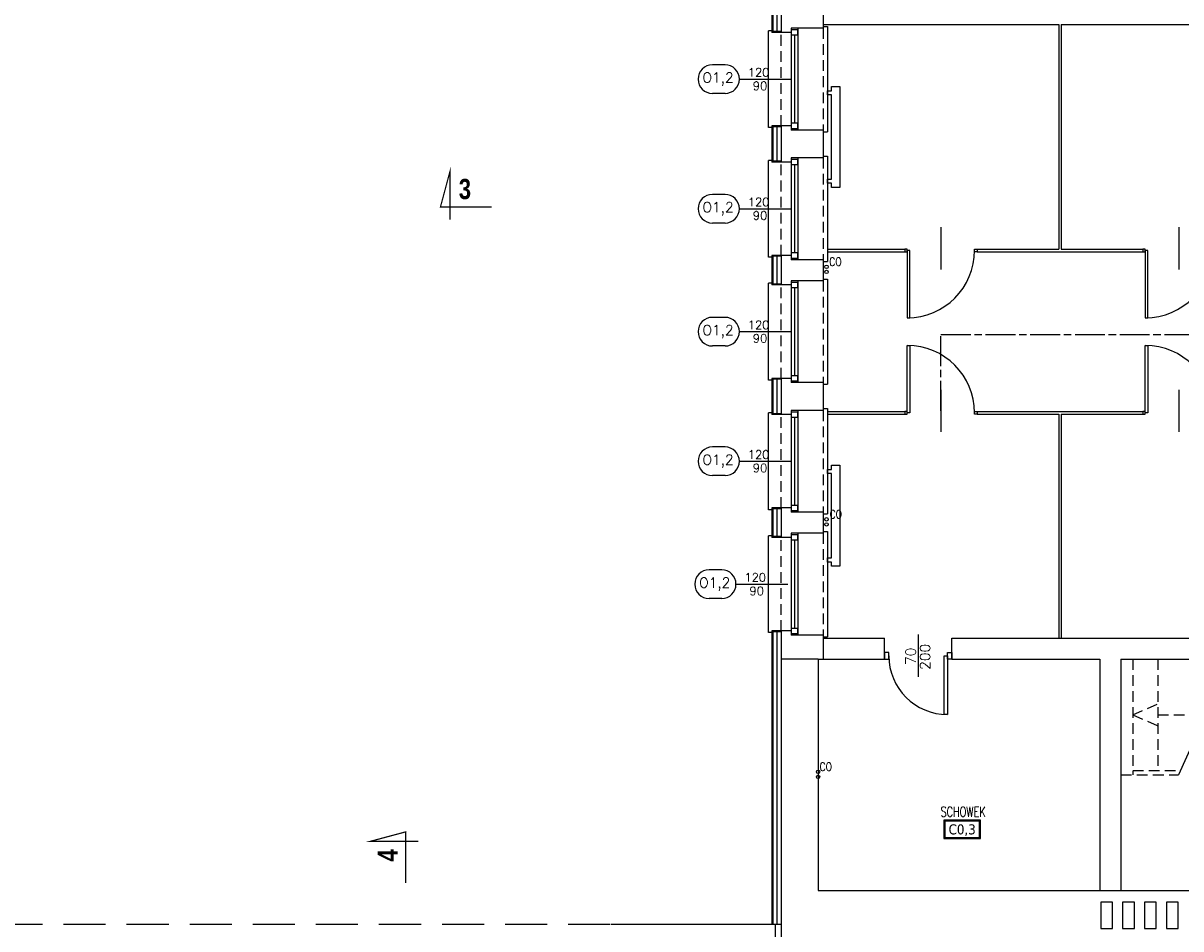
# Model space of a CAD drawing. Header units: millimetres. Extents: x 28600 to 181045, y -399112 to -163690.
# Tile 10 of 256: x 46268 to 47644, y -197456 to -196380. Entities that reach past the tile are written whole.
import ezdxf
from ezdxf.enums import TextEntityAlignment as Align

# ---------------------------------------------------------------- set-up
doc = ezdxf.new("R2010")
doc.units = ezdxf.units.MM
for name, pattern in [('6279-A-FP00$0$DASHED', [0.75, 0.5, -0.25]), ('CHAIN', [0.3543, 0.2362, -0.0295, 0.0591, -0.0295]), ('HIDDEN', [9.525, 6.35, -3.175])]:
    doc.linetypes.add(name, pattern=pattern)
doc.layers.get('0').update_dxf_attribs({"color": 8})
for name, color, linetype in [('!! 0_ Istn-okna', 8, 'Continuous'), ('!! 0_ Istn-sciany', 8, 'Continuous'), ('!! 0_ Istn-widok', 8, 'Continuous'), ('!! 0_ Opis', 8, 'Continuous'), ('!! 0_Istn-armatura', 8, 'Continuous'), ('!! 0_Istn-cienka', 8, 'Continuous'), ('!! 0_Istn-drzwi', 8, 'Continuous'), ('!! 0_opis pionów', 8, 'Continuous'), ('!! 0_Opis_okna', 8, 'Continuous'), ('!! 0_Opis_pom', 8, 'Continuous'), ('!! 1_ tynk zewn  - nowy', 8, 'Continuous'), ('!! 1_droga ewakuacyjna', 8, 'CHAIN'), ('!! 2_ remont Ocieplenie', 8, 'ZIGZAG')]:
    doc.layers.add(name, color=color, linetype=linetype)
doc.layers.add('!! 0_Istn-grzejniki', color=8, linetype='Continuous', plot=False)
doc.styles.add('ARCHETYP', font='romans.shx', dxfattribs={"height": 15})
doc.styles.add('ARIAL', font='tahoma.ttf')
doc.styles.add('STYLE7', font='ARIALNB.TTF')
doc.styles.add('TXT', font='simplex.shx')
doc.linetypes.add('ZIGZAG', pattern='A,0.00254,-5.08,[131,ltypeshp.shx,S=5.08,R=0,X=-5.08,Y=0],-10.16,[131,ltypeshp.shx,S=5.08,R=180,X=5.08,Y=0],-5.08', length=20.32254)

# ---------------------------------------------------------------- blocks, each defined once
blk = doc.blocks.new('1_ok-opis')
blk.add_line((0, 111.6), (0, 50))
for points in [[(-17, 128.6), (-17, 143.6)], [(17, 128.6), (17, 143.6)]]:
    blk.add_lwpolyline(points)
for centre, start, end in [((0, 143.6), 0, 180), ((0, 128.6), 180, 0)]:
    blk.add_arc(centre, 17, start, end)
at = {"style": 'ARCHETYP'}
for tag, height, rotation, p in [('NR', 12, 90, (0, 136.9)), ('NR', 12, 270, (0, 136.9)), ('SZEROKOŚĆ', 10, 90, (-8, 78.3)), ('WYSOKOŚĆ', 10, 270, (-8, 78.3)), ('WYSOKOŚĆ', 10, 90, (8, 78.3)), ('SZEROKOŚĆ', 10, 270, (8, 78.3))]:
    blk.add_attdef(tag, text='', height=height, rotation=rotation, dxfattribs=at).set_placement(p, align=Align.MIDDLE)

msp = doc.modelspace()

# ---------------------------------------------------------------- linework, layer by layer
at = {"layer": '!! 0_ Istn-okna'}
for points in [[(47180.71142, -196385.62813), (47180.71142, -196506.62813)], [(47184.71142, -196393.62813), (47184.71142, -196498.62813)], [(47188.71142, -196385.62813), (47188.71142, -196506.62813)], [(47180.71142, -196539.62813), (47180.71142, -196660.62813)], [(47184.71142, -196547.62813), (47184.71142, -196652.62813)], [(47188.71142, -196539.62813), (47188.71142, -196660.62813)], [(47180.71142, -196685.62813), (47180.71142, -196806.62813)], [(47188.71142, -196685.62813), (47188.71142, -196806.62813)], [(47184.71142, -196693.62813), (47184.71142, -196798.62813)], [(47180.71142, -196839.62813), (47180.71142, -196960.62813)], [(47184.71142, -196847.62813), (47184.71142, -196952.62813)], [(47188.71142, -196839.62813), (47188.71142, -196960.62813)], [(47180.71142, -196985.62813), (47180.71142, -197106.62813)], [(47188.71142, -196985.62813), (47188.71142, -197106.62813)], [(47184.71142, -196993.62813), (47184.71142, -197098.62813)]]:
    msp.add_lwpolyline(points, dxfattribs=at)
for points in [[(47180.71142, -196387.62813), (47180.71142, -196393.62813), (47188.71142, -196393.62813), (47188.71142, -196387.62813)], [(47180.71142, -196498.62813), (47180.71142, -196504.62813), (47188.71142, -196504.62813), (47188.71142, -196498.62813)], [(47180.71142, -196541.62813), (47180.71142, -196547.62813), (47188.71142, -196547.62813), (47188.71142, -196541.62813)], [(47180.71142, -196652.62813), (47180.71142, -196658.62813), (47188.71142, -196658.62813), (47188.71142, -196652.62813)], [(47180.71142, -196687.62813), (47180.71142, -196693.62813), (47188.71142, -196693.62813), (47188.71142, -196687.62813)], [(47180.71142, -196798.62813), (47180.71142, -196804.62813), (47188.71142, -196804.62813), (47188.71142, -196798.62813)], [(47180.71142, -196841.62813), (47180.71142, -196847.62813), (47188.71142, -196847.62813), (47188.71142, -196841.62813)], [(47180.71142, -196952.62813), (47180.71142, -196958.62813), (47188.71142, -196958.62813), (47188.71142, -196952.62813)], [(47180.71142, -196987.62813), (47180.71142, -196993.62813), (47188.71142, -196993.62813), (47188.71142, -196987.62813)], [(47180.71142, -197098.62813), (47180.71142, -197104.62813), (47188.71142, -197104.62813), (47188.71142, -197098.62813)]]:
    msp.add_lwpolyline(points, close=True, dxfattribs=at)
at = {"layer": '!! 0_ Istn-sciany'}
for points in [[(47168.71142, -196355.62813), (47168.71142, -196390.62813)], [(47218.71142, -196360.62813), (47218.71142, -196385.62813)], [(47180.71142, -196390.62813), (47168.71142, -196390.62813)], [(47180.71142, -196385.62813), (47180.71142, -196390.62813)], [(47218.71142, -196385.62813), (47180.71142, -196385.62813)], [(47168.71142, -196501.62813), (47168.71142, -196544.62813)], [(47180.71142, -196501.62813), (47168.71142, -196501.62813)], [(47180.71142, -196501.62813), (47180.71142, -196506.62813)], [(47218.71142, -196506.62813), (47180.71142, -196506.62813)], [(47218.71142, -196506.62813), (47218.71142, -196539.62813)], [(47180.71142, -196544.62813), (47168.71142, -196544.62813)], [(47180.71142, -196539.62813), (47180.71142, -196544.62813)], [(47218.71142, -196539.62813), (47180.71142, -196539.62813)], [(47168.71142, -196655.62813), (47168.71142, -196690.62813)], [(47180.71142, -196655.62813), (47168.71142, -196655.62813)], [(47180.71142, -196655.62813), (47180.71142, -196660.62813)], [(47218.71142, -196660.62813), (47180.71142, -196660.62813)], [(47218.71142, -196660.62813), (47218.71142, -196685.62813)], [(47180.71142, -196685.62813), (47180.71142, -196690.62813)], [(47218.71142, -196685.62813), (47180.71142, -196685.62813)], [(47180.71142, -196690.62813), (47168.71142, -196690.62813)], [(47168.71142, -196801.62813), (47168.71142, -196844.62813)], [(47180.71142, -196801.62813), (47168.71142, -196801.62813)], [(47180.71142, -196801.62813), (47180.71142, -196806.62813)], [(47218.71142, -196806.62813), (47180.71142, -196806.62813)], [(47218.71142, -196806.62813), (47218.71142, -196839.62813)], [(47180.71142, -196844.62813), (47168.71142, -196844.62813)], [(47180.71142, -196839.62813), (47180.71142, -196844.62813)], [(47218.71142, -196839.62813), (47180.71142, -196839.62813)], [(47168.71142, -196955.62813), (47168.71142, -196990.62813)], [(47180.71142, -196955.62813), (47168.71142, -196955.62813)], [(47180.71142, -196955.62813), (47180.71142, -196960.62813)], [(47218.71142, -196960.62813), (47180.71142, -196960.62813)], [(47218.71142, -196960.62813), (47218.71142, -196985.62813)], [(47180.71142, -196985.62813), (47180.71142, -196990.62813)], [(47218.71142, -196985.62813), (47180.71142, -196985.62813)], [(47180.71142, -196990.62813), (47168.71142, -196990.62813)], [(47168.71142, -197101.62813), (47168.71142, -197507.12813)], [(47180.71142, -197101.62813), (47168.71142, -197101.62813)], [(47180.71142, -197101.62813), (47180.71142, -197106.62813)], [(47218.71142, -197106.62813), (47180.71142, -197106.62813)], [(47218.71142, -197106.62813), (47218.71142, -197110.12813)], [(47218.71142, -197110.12813), (47291.71142, -197110.12813)], [(47291.71142, -197135.12813), (47291.71142, -197110.12813)], [(47371.71142, -197110.12813), (47381.71142, -197110.12813)], [(47371.71142, -197135.12813), (47371.71142, -197110.12813)], [(47381.71142, -197110.12813), (47781.71142, -197110.12813)], [(47212.71142, -197135.12813), (47291.71142, -197135.12813)], [(47212.71142, -197135.12813), (47212.71142, -197410.12813)], [(47371.71142, -197135.12813), (47547.71142, -197135.12813)], [(47547.71142, -197135.12813), (47547.71142, -197410.12813)], [(47572.71142, -197135.12813), (47806.71142, -197135.12813)], [(47572.71142, -197135.12813), (47572.71142, -197410.12813)], [(47212.71142, -197410.12813), (47547.71142, -197410.12813)], [(47572.71142, -197410.12813), (47913.71142, -197410.12813)], [(46966.71142, -197450.12813), (47162.71142, -197450.12813)], [(47162.21142, -197507.12813), (47162.21142, -197450.12813)]]:
    msp.add_lwpolyline(points, dxfattribs=at)
for points in [[(47548.71142, -197455.12813), (47562.71142, -197455.12813), (47562.71142, -197424.12813), (47548.71142, -197424.12813)], [(47574.71142, -197455.12813), (47588.71142, -197455.12813), (47588.71142, -197424.12813), (47574.71142, -197424.12813)], [(47600.71142, -197455.12813), (47614.71142, -197455.12813), (47614.71142, -197424.12813), (47600.71142, -197424.12813)], [(47626.71142, -197455.12813), (47640.71142, -197455.12813), (47640.71142, -197424.12813), (47626.71142, -197424.12813)]]:
    msp.add_lwpolyline(points, close=True, dxfattribs=at)
at = {"layer": '!! 0_ Istn-sciany', "linetype": '6279-A-FP00$0$DASHED', "ltscale": 100}
msp.add_lwpolyline([(44363.71142, -198247.12813), (44440.71142, -198247.12813), (44440.71142, -197450.12813), (47168.71142, -197450.12813)], dxfattribs=at)
at = {"layer": '!! 0_ Istn-widok'}
for p, q in [((47498.71142, -196381.12813), (47498.71142, -196648.12813)), ((47501.71142, -196381.12813), (47501.71142, -196648.12813)), ((47498.71142, -196844.12813), (47498.71142, -197110.12813)), ((47501.71142, -196844.12813), (47501.71142, -197110.12813))]:
    msp.add_line(p, q, dxfattribs=at)
for points in [[(47218.71142, -196381.12813), (47498.71142, -196381.12813)], [(47218.71142, -196383.62813), (47223.71142, -196383.62813)], [(47223.71142, -196383.62813), (47223.71142, -196508.62813)], [(47501.71142, -196381.12813), (47781.71142, -196381.12813)], [(47153.71142, -196503.62813), (47153.71142, -196388.62813)], [(47158.71142, -196388.62813), (47153.71142, -196388.62813)], [(47158.71142, -196503.62813), (47153.71142, -196503.62813)], [(47218.71142, -196508.62813), (47223.71142, -196508.62813)], [(47153.71142, -196657.62813), (47153.71142, -196542.62813)], [(47158.71142, -196542.62813), (47153.71142, -196542.62813)], [(47218.71142, -196537.62813), (47223.71142, -196537.62813)], [(47223.71142, -196537.62813), (47223.71142, -196662.62813)], [(47358.71142, -196622.12813), (47358.71142, -196672.12813)], [(47641.71142, -196622.12813), (47641.71142, -196672.12813)], [(47158.71142, -196657.62813), (47153.71142, -196657.62813)], [(47223.71142, -196648.12813), (47315.71142, -196648.12813)], [(47223.71142, -196651.12813), (47315.71142, -196651.12813)], [(47401.71143, -196648.12813), (47498.71142, -196648.12813)], [(47401.71143, -196651.12813), (47598.71142, -196651.12813)], [(47501.71142, -196648.12813), (47598.71142, -196648.12813)], [(47218.71142, -196662.62813), (47223.71142, -196662.62813)], [(47218.71142, -196683.62813), (47223.71142, -196683.62813)], [(47223.71142, -196683.62813), (47223.71142, -196808.62813)], [(47153.71142, -196803.62813), (47153.71142, -196688.62813)], [(47158.71142, -196688.62813), (47153.71142, -196688.62813)], [(47158.71142, -196803.62813), (47153.71142, -196803.62813)], [(47218.71142, -196808.62813), (47223.71142, -196808.62813)], [(47358.71142, -196815.12813), (47358.71142, -196865.12813)], [(47641.71142, -196815.12813), (47641.71142, -196865.12813)], [(47218.71142, -196837.62813), (47223.71142, -196837.62813)], [(47223.71142, -196837.62813), (47223.71142, -196962.62813)], [(47153.71142, -196957.62813), (47153.71142, -196842.62813)], [(47158.71142, -196842.62813), (47153.71142, -196842.62813)], [(47223.71142, -196841.12813), (47315.71142, -196841.12813)], [(47223.71142, -196844.12813), (47315.71142, -196844.12813)], [(47401.71143, -196841.12813), (47598.71142, -196841.12813)], [(47401.71143, -196844.12813), (47498.71142, -196844.12813)], [(47501.71142, -196844.12813), (47598.71142, -196844.12813)], [(47158.71142, -196957.62813), (47153.71142, -196957.62813)], [(47218.71142, -196962.62813), (47223.71142, -196962.62813)], [(47153.71142, -197103.62813), (47153.71142, -196988.62813)], [(47158.71142, -196988.62813), (47153.71142, -196988.62813)], [(47218.71142, -196983.62813), (47223.71142, -196983.62813)], [(47223.71142, -196983.62813), (47223.71142, -197108.62813)], [(47158.71142, -197103.62813), (47153.71142, -197103.62813)], [(47218.71142, -197108.62813), (47223.71142, -197108.62813)], [(47218.71142, -197110.12813), (47218.71142, -197135.12813)], [(47212.71142, -197135.12813), (47168.71142, -197135.12813)], [(47703.41817, -197135.12813), (47641.15402, -197272.62813)], [(47547.71142, -197410.12813), (47572.71142, -197410.12813)]]:
    msp.add_lwpolyline(points, dxfattribs=at)
for points in [[(47318.71142, -196648.12813), (47315.71142, -196648.12813), (47315.71142, -196651.12813), (47318.71142, -196651.12813)], [(47321.71142, -196729.62813), (47321.71142, -196649.62813), (47318.71142, -196649.62813), (47318.71142, -196729.62813)], [(47398.71142, -196648.12813), (47401.71142, -196648.12813), (47401.71142, -196651.12813), (47398.71142, -196651.12813)], [(47601.71142, -196648.12813), (47598.71142, -196648.12813), (47598.71142, -196651.12813), (47601.71142, -196651.12813)], [(47604.71142, -196729.62813), (47604.71142, -196649.62813), (47601.71142, -196649.62813), (47601.71142, -196729.62813)], [(47321.71142, -196762.62813), (47321.71142, -196842.62813), (47318.71142, -196842.62813), (47318.71142, -196762.62813)], [(47604.71142, -196762.62813), (47604.71142, -196842.62813), (47601.71142, -196842.62813), (47601.71142, -196762.62813)], [(47318.71142, -196841.12813), (47315.71142, -196841.12813), (47315.71142, -196844.12813), (47318.71142, -196844.12813)], [(47398.71142, -196841.12813), (47401.71142, -196841.12813), (47401.71142, -196844.12813), (47398.71142, -196844.12813)], [(47601.71142, -196841.12813), (47598.71142, -196841.12813), (47598.71142, -196844.12813), (47601.71142, -196844.12813)]]:
    msp.add_lwpolyline(points, close=True, dxfattribs=at)
for centre, start, end in [((47318.71142, -196649.62813), 269.99999996, 359.99999996), ((47601.71142, -196649.62813), 269.99999996, 359.99999996), ((47318.71142, -196842.62813), 0.00000004, 90.00000004), ((47601.71142, -196842.62813), 0.00000004, 90.00000004)]:
    msp.add_arc(centre, 80, start, end, dxfattribs=at)
at = {"layer": '!! 0_ Opis', "color": 2, "const_width": 1.44}
for points in [[(46824.60913, -196598.02128), (46763.78353, -196598.02128), (46775.05472, -196555.95664), (46775.05472, -196613.22768)], [(46824.60913, -196598.02128), (46763.78353, -196598.02128), (46775.05472, -196555.95664), (46775.05472, -196613.22768)], [(46722.34114, -197401.28423), (46722.34114, -197340.45863), (46680.2765, -197351.72981), (46737.54754, -197351.72981)]]:
    msp.add_lwpolyline(points, dxfattribs=at)
at = {"layer": '!! 0_Istn-armatura'}
for centre in [(47222.71142, -196669.12813), (47222.71142, -196675.12813), (47222.71142, -196969.12813), (47222.71142, -196975.12813)]:
    msp.add_circle(centre, 2, dxfattribs=at)
at = {"layer": '!! 0_Istn-cienka', "linetype": 'HIDDEN', "ltscale": 2}
for points in [[(47168.71142, -196501.62813), (47168.71142, -196390.62813)], [(47218.71142, -196385.62813), (47218.71142, -196506.62813)], [(47168.71142, -196655.62813), (47168.71142, -196544.62813)], [(47218.71142, -196539.62813), (47218.71142, -196660.62813)], [(47218.71142, -196685.62813), (47218.71142, -196806.62813)], [(47168.71142, -196801.62813), (47168.71142, -196690.62813)], [(47168.71142, -196955.62813), (47168.71142, -196844.62813)], [(47218.71142, -196839.62813), (47218.71142, -196960.62813)], [(47218.71142, -196985.62813), (47218.71142, -197106.62813)], [(47168.71142, -197101.62813), (47168.71142, -196990.62813)], [(47586.71142, -197135.12813), (47586.71142, -197272.62813)], [(47616.71142, -197135.12813), (47616.71142, -197267.62813)], [(47586.71142, -197201.37813), (47616.71142, -197188.49422)], [(47586.71142, -197201.37813), (47616.71142, -197214.26205)], [(47616.71142, -197201.37813), (47673.41817, -197201.37813)], [(47572.71142, -197272.62813), (47641.15402, -197272.62813)], [(47586.71142, -197267.62813), (47643.41817, -197267.62813)]]:
    msp.add_lwpolyline(points, dxfattribs=at)
at = {"layer": '!! 0_Istn-drzwi'}
msp.add_lwpolyline([(47331.71142, -197106.12813), (47331.71142, -197156.12813)], dxfattribs=at)
for points in [[(47296.71142, -197127.12813), (47291.71142, -197127.12813), (47291.71142, -197135.12813), (47296.71142, -197135.12813)], [(47366.71142, -197127.12813), (47371.71142, -197127.12813), (47371.71142, -197135.12813), (47366.71142, -197135.12813)], [(47362.71142, -197201.12813), (47362.71142, -197131.12813), (47366.71142, -197131.12813), (47366.71142, -197201.12813)]]:
    msp.add_lwpolyline(points, close=True, dxfattribs=at)
msp.add_arc((47366.71142, -197131.12813), 70, 180.00000004, 270.00000004, dxfattribs=at)
at = {"layer": '!! 0_Istn-grzejniki'}
for points in [[(47223.71142, -196459.83344), (47228.71142, -196459.83344), (47228.71142, -196454.83344), (47238.71142, -196454.83344), (47238.71142, -196574.83344), (47228.71142, -196574.83344), (47228.71142, -196569.83344), (47223.71142, -196569.83344), (47223.71142, -196564.83344), (47228.71142, -196564.83344), (47228.71142, -196464.83344), (47223.71142, -196464.83344)], [(47223.71142, -196909.83344), (47228.71142, -196909.83344), (47228.71142, -196904.83344), (47238.71142, -196904.83344), (47238.71142, -197024.83344), (47228.71142, -197024.83344), (47228.71142, -197019.83344), (47223.71142, -197019.83344), (47223.71142, -197014.83344), (47228.71142, -197014.83344), (47228.71142, -196914.83344), (47223.71142, -196914.83344)]]:
    msp.add_lwpolyline(points, close=True, dxfattribs=at)
at = {"layer": '!! 0_opis pionów'}
for centre in [(47212.71142, -197269.12813), (47212.71142, -197275.12813)]:
    msp.add_circle(centre, 2, dxfattribs=at)
at = {"layer": '!! 0_Opis_pom', "ltscale": 0.7}
for points in [[(47362.22562, -197348.34158), (47405.74562, -197348.34158), (47405.74562, -197326.58158), (47362.22562, -197326.58158)], [(47363.31362, -197347.25358), (47404.65762, -197347.25358), (47404.65762, -197327.66958), (47363.31362, -197327.66958)]]:
    msp.add_lwpolyline(points, close=True, dxfattribs=at)
at = {"layer": '!! 1_ tynk zewn  - nowy'}
for points in [[(47157.71142, -196355.62813), (47157.71142, -196390.62813)], [(47158.71142, -196355.62813), (47158.71142, -196390.62813)], [(47168.71142, -196389.62813), (47157.71142, -196389.62813)], [(47168.71142, -196390.62813), (47157.71142, -196390.62813)], [(47157.71142, -196501.62813), (47157.71142, -196544.62813)], [(47168.71142, -196501.62813), (47157.71142, -196501.62813)], [(47168.71142, -196502.62813), (47157.71142, -196502.62813)], [(47158.71142, -196501.62813), (47158.71142, -196544.62813)], [(47168.71142, -196543.62813), (47157.71142, -196543.62813)], [(47168.71142, -196544.62813), (47157.71142, -196544.62813)], [(47157.71142, -196655.62813), (47157.71142, -196690.62813)], [(47168.71142, -196655.62813), (47157.71142, -196655.62813)], [(47168.71142, -196656.62813), (47157.71142, -196656.62813)], [(47158.71142, -196655.62813), (47158.71142, -196690.62813)], [(47168.71142, -196689.62813), (47157.71142, -196689.62813)], [(47168.71142, -196690.62813), (47157.71142, -196690.62813)], [(47157.71142, -196801.62813), (47157.71142, -196844.62813)], [(47168.71142, -196801.62813), (47157.71142, -196801.62813)], [(47168.71142, -196802.62813), (47157.71142, -196802.62813)], [(47158.71142, -196801.62813), (47158.71142, -196844.62813)], [(47168.71142, -196843.62813), (47157.71142, -196843.62813)], [(47168.71142, -196844.62813), (47157.71142, -196844.62813)], [(47157.71142, -196955.62813), (47157.71142, -196990.62813)], [(47168.71142, -196955.62813), (47157.71142, -196955.62813)], [(47168.71142, -196956.62813), (47157.71142, -196956.62813)], [(47158.71142, -196955.62813), (47158.71142, -196990.62813)], [(47168.71142, -196989.62813), (47157.71142, -196989.62813)], [(47168.71142, -196990.62813), (47157.71142, -196990.62813)], [(47157.71142, -197101.62813), (47157.71142, -197450.12813)], [(47168.71142, -197101.62813), (47157.71142, -197101.62813)], [(47168.71142, -197102.62813), (47157.71142, -197102.62813)], [(47158.71142, -197101.62813), (47158.71142, -197450.12813)]]:
    msp.add_lwpolyline(points, dxfattribs=at)
at = {"layer": '!! 1_droga ewakuacyjna', "ltscale": 150}
msp.add_lwpolyline([(47358.71142, -196840.12813), (47358.71142, -196749.40708), (47986.86834, -196749.40708), (47986.86834, -195175.20145), (47761.71142, -195175.20145)], dxfattribs=at)
at = {"layer": '!! 2_ remont Ocieplenie', "linetype": 'ZIGZAG', "ltscale": 0.75}
for points in [[(47163.71142, -196355.62813), (47163.71142, -196390.62813)], [(47163.71142, -196501.62813), (47163.71142, -196544.62813)], [(47163.71142, -196655.62813), (47163.71142, -196690.62813)], [(47163.71142, -196801.62813), (47163.71142, -196844.62813)], [(47163.71142, -196955.62813), (47163.71142, -196990.62813)], [(47163.71142, -197101.62813), (47163.71142, -197450.12813)]]:
    msp.add_lwpolyline(points, dxfattribs=at)

# ---------------------------------------------------------------- block references
at = {"layer": '!! 0_Opis_okna'}
ref = msp.add_blockref('1_ok-opis', (47230.71142, -196446.12813), dxfattribs=dict(at, rotation=89.99999999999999))
ref.add_attrib('SZEROKOŚĆ', '120', dxfattribs={"layer": '0', "height": 10, "style": 'ARCHETYP'}).set_placement((47141.99102, -196438.12813), align=Align.MIDDLE)
ref.add_attrib('WYSOKOŚĆ', '90', dxfattribs={"layer": '0', "height": 10, "style": 'ARCHETYP'}).set_placement((47143.76447, -196454.12813), align=Align.MIDDLE)
ref.add_attrib('NR', 'O1,2', dxfattribs={"layer": '0', "height": 12, "style": 'ARCHETYP'}).set_placement((47093.80998, -196446.12813), align=Align.MIDDLE)
ref = msp.add_blockref('1_ok-opis', (47230.71142, -196600.12813), dxfattribs=dict(at, rotation=89.99999999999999))
ref.add_attrib('SZEROKOŚĆ', '120', dxfattribs={"layer": '0', "height": 10, "style": 'ARCHETYP'}).set_placement((47141.99102, -196592.12813), align=Align.MIDDLE)
ref.add_attrib('WYSOKOŚĆ', '90', dxfattribs={"layer": '0', "height": 10, "style": 'ARCHETYP'}).set_placement((47143.76447, -196608.12813), align=Align.MIDDLE)
ref.add_attrib('NR', 'O1,2', dxfattribs={"layer": '0', "height": 12, "style": 'ARCHETYP'}).set_placement((47093.80998, -196600.12813), align=Align.MIDDLE)
ref = msp.add_blockref('1_ok-opis', (47230.71142, -196746.12813), dxfattribs=dict(at, rotation=89.99999999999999))
ref.add_attrib('SZEROKOŚĆ', '120', dxfattribs={"layer": '0', "height": 10, "style": 'ARCHETYP'}).set_placement((47141.99102, -196738.12813), align=Align.MIDDLE)
ref.add_attrib('WYSOKOŚĆ', '90', dxfattribs={"layer": '0', "height": 10, "style": 'ARCHETYP'}).set_placement((47143.76447, -196754.12813), align=Align.MIDDLE)
ref.add_attrib('NR', 'O1,2', dxfattribs={"layer": '0', "height": 12, "style": 'ARCHETYP'}).set_placement((47093.80998, -196746.12813), align=Align.MIDDLE)
ref = msp.add_blockref('1_ok-opis', (47230.71142, -196900.12813), dxfattribs=dict(at, rotation=89.99999999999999))
ref.add_attrib('SZEROKOŚĆ', '120', dxfattribs={"layer": '0', "height": 10, "style": 'ARCHETYP'}).set_placement((47141.99102, -196892.12813), align=Align.MIDDLE)
ref.add_attrib('WYSOKOŚĆ', '90', dxfattribs={"layer": '0', "height": 10, "style": 'ARCHETYP'}).set_placement((47143.76447, -196908.12813), align=Align.MIDDLE)
ref.add_attrib('NR', 'O1,2', dxfattribs={"layer": '0', "height": 12, "style": 'ARCHETYP'}).set_placement((47093.80998, -196900.12813), align=Align.MIDDLE)
ref = msp.add_blockref('1_ok-opis', (47226.71142, -197046.12813), dxfattribs=dict(at, rotation=89.99999999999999))
ref.add_attrib('SZEROKOŚĆ', '120', dxfattribs={"layer": '0', "height": 10, "style": 'ARCHETYP'}).set_placement((47137.99102, -197038.12813), align=Align.MIDDLE)
ref.add_attrib('WYSOKOŚĆ', '90', dxfattribs={"layer": '0', "height": 10, "style": 'ARCHETYP'}).set_placement((47139.76447, -197054.12813), align=Align.MIDDLE)
ref.add_attrib('NR', 'O1,2', dxfattribs={"layer": '0', "height": 12, "style": 'ARCHETYP'}).set_placement((47089.80998, -197046.12813), align=Align.MIDDLE)

# ---------------------------------------------------------------- texts
at = {"layer": '!! 0_ Opis', "color": 9, "style": 'STYLE7', "text_generation_flag": 6, "width": 0.95}
for s, rotation, p in [('3', 180.00000016, (46785.62839, -196588.63741)), ('4', 270.00000016, (46712.95727, -197375.62861))]:
    msp.add_text(s, height=24, rotation=rotation, dxfattribs=at).set_placement(p)
at = {"layer": '!! 0_Istn-armatura', "style": 'ARCHETYP', "width": 0.8}
for p in [(47225.93445, -196668.09798), (47226.41141, -196968.09798)]:
    msp.add_text('CO', height=10, rotation=0.00000004, dxfattribs=at).set_placement(p)
at = {"layer": '!! 0_Istn-drzwi', "color": 8, "style": 'ARCHETYP'}
for s, p in [('70', (47328.71142, -197142.15094)), ('200', (47345.85856, -197147.93221))]:
    msp.add_text(s, height=12, rotation=89.99999996, dxfattribs=at).set_placement(p)
at = {"layer": '!! 0_opis pionów', "style": 'ARCHETYP', "width": 0.8}
msp.add_text('CO', height=10, rotation=0.00000004, dxfattribs=at).set_placement((47214.43181, -197268.09798))
at = {"layer": '!! 0_Opis_pom', "ltscale": 0.7, "style": 'TXT', "width": 0.7}
msp.add_text('SCHOWEK', height=12, dxfattribs=at).set_placement((47385.10075, -197322.53527), align=Align.CENTER)
at = {"layer": '!! 0_Opis_pom', "ltscale": 0.7, "style": 'ARIAL'}
msp.add_attdef('C0,3', text='', height=11.968, dxfattribs=at).set_placement((47383.98562, -197337.46158), align=Align.MIDDLE_CENTER)

doc.saveas('drawing.dxf')
